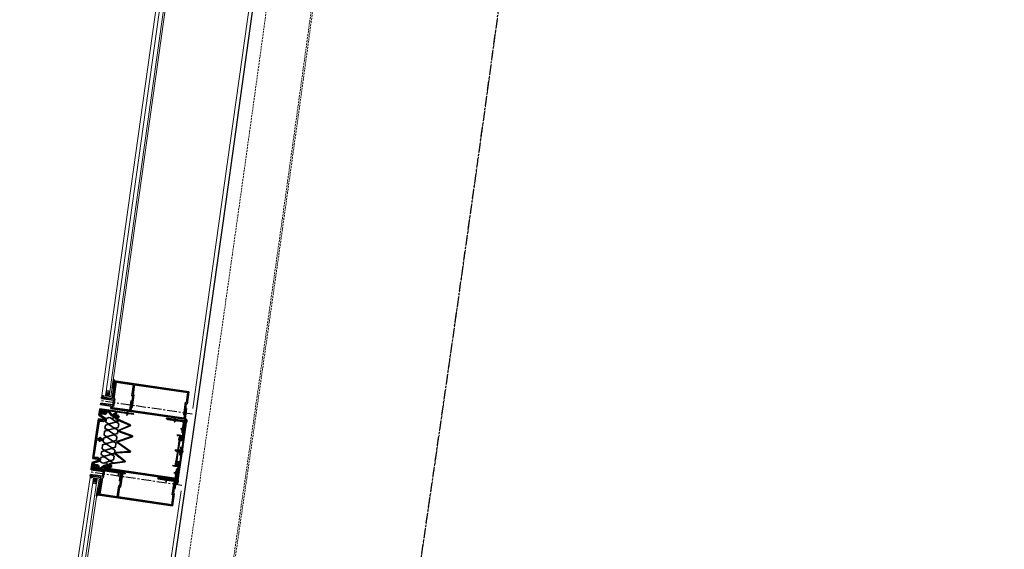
# Model space of a CAD drawing. Header units: millimetres. Extents: x 98667 to 994031, y -2704 to 533009.
# Tile 244 of 256: x 636330 to 639539, y 468886 to 470610. Entities that reach past the tile are written whole.
import ezdxf

# ---------------------------------------------------------------- set-up
doc = ezdxf.new("R2010")
doc.units = ezdxf.units.MM
for name, pattern in [('AP03000E0$0$AWB25X10$0$CENTER', [2, 1.25, -0.25, 0.25, -0.25]), ('AP03000E0$0$CENTER', [50.8, 31.75, -6.35, 6.35, -6.35]), ('AP03000E0$0$HIDDEN', [9.525, 6.35, -3.175]), ('AP03000E0$0$HIDDENX2', [19.05, 12.7, -6.35]), ('sp00000g0$0$CENTER', [50.8, 31.75, -6.35, 6.35, -6.35])]:
    doc.linetypes.add(name, pattern=pattern)
doc.layers.add('0_LOUNGES', color=7, linetype='Continuous', true_color=0xfac800)
for name, color, linetype, lineweight in [('AP03000E0$0$A-FLOR-EDGE', 1, 'AP03000E0$0$HIDDENX2', 15), ('AP03000E0$0$A-GLAZ-FULL-EXTR', 2, 'Continuous', 20), ('AP03000E0$0$A-GLAZ-MULL-EXTR', 3, 'Continuous', 35), ('AP03000E0$0$A-WALL-FNSH', 1, 'Continuous', 15)]:
    doc.layers.add(name, color=color, linetype=linetype, lineweight=lineweight)
doc.layers.add('AP03000E0$0$A-Slab Edge Guide', color=55, linetype='Continuous', lineweight=15, plot=False)
doc.layers.add('sp00000g0$0$S-GRID', color=1, linetype='sp00000g0$0$CENTER')

msp = doc.modelspace()

# ---------------------------------------------------------------- linework, layer by layer
at = {"color": 251, "linetype": 'AP03000E0$0$CENTER'}
for p, q in [((636892.3, 469326), (636595.4, 469369.1)), ((636858.7, 469093.9), (636561.8, 469137))]:
    msp.add_line(p, q, dxfattribs=at)
at = {"layer": '0_LOUNGES', "color": 251, "extrusion": (-9.9569e-08, 8.03241e-09, 1)}
msp.add_arc((459025.1, 494953.7, -0.1), 179716.4, 329.503566, 357.209655, dxfattribs=at)
at = {"layer": 'AP03000E0$0$A-FLOR-EDGE', "color": 251, "linetype": 'AP03000E0$0$HIDDEN'}
msp.add_arc((459073.4, 494999.9), 179716, 310.999998, 11.472529, dxfattribs=at)
at = {"layer": 'AP03000E0$0$A-GLAZ-FULL-EXTR', "color": 251}
for p, q in [((636785.9, 470726), (636597.6, 469386.5)), ((636609.5, 469384.8), (636797.8, 470724.3)), ((636809.7, 470722.6), (636621.4, 469383.1)), ((636627.4, 469382.3), (636815.6, 470721.8)), ((637083, 470684.2), (636894.7, 469344.7)), ((636597.6, 469386.5), (636609.5, 469384.8)), ((636609.5, 469384.8), (636611.2, 469396.7)), ((636621.4, 469383.1), (636609.5, 469384.8)), ((636611.2, 469396.7), (636623.1, 469395)), ((636612, 469402.6), (636623.9, 469401)), ((636614.2, 469396.3), (636615, 469402.2)), ((636620.1, 469395.4), (636614.2, 469396.3)), ((636615, 469402.2), (636620.9, 469401.4)), ((636620.9, 469401.4), (636620.1, 469395.4)), ((636623.1, 469395), (636621.4, 469383.1)), ((636621.4, 469383.1), (636627.4, 469382.3)), ((636559.3, 469119.7), (636383.7, 467938.5)), ((636571.1, 469118), (636559.3, 469119.7)), ((636395.5, 467936.8), (636571.1, 469118)), ((636583, 469116.2), (636407.4, 467935)), ((636413.3, 467934.1), (636588.9, 469115.3)), ((636568.5, 469100.2), (636580.4, 469098.4)), ((636571.1, 469118), (636569.4, 469106.1)), ((636569.4, 469106.1), (636581.2, 469104.3)), ((636583, 469116.2), (636571.1, 469118)), ((636572.3, 469105.6), (636571.5, 469099.7)), ((636571.5, 469099.7), (636577.4, 469098.8)), ((636578.3, 469104.8), (636572.3, 469105.6)), ((636577.4, 469098.8), (636578.3, 469104.8)), ((636581.2, 469104.3), (636583, 469116.2)), ((636588.9, 469115.3), (636583, 469116.2)), ((636856, 469075.6), (636680.4, 467894.4))]:
    msp.add_line(p, q, dxfattribs=at)
at = {"layer": 'AP03000E0$0$A-GLAZ-FULL-EXTR', "color": 251, "linetype": 'Continuous'}
for p, q in [((636609.8, 469386.4), (636621.6, 469384.7)), ((636610.2, 469389.6), (636622.1, 469387.9)), ((636610.6, 469392.7), (636622.5, 469391)), ((636612.6, 469396.5), (636610.9, 469384.6)), ((636611.1, 469395.9), (636623, 469394.2)), ((636615.8, 469396), (636614.1, 469384.2)), ((636618.9, 469395.6), (636617.2, 469383.7)), ((636622.1, 469395.2), (636620.4, 469383.3)), ((636569.8, 469109.2), (636581.7, 469107.4)), ((636570.3, 469112.4), (636582.2, 469110.6)), ((636570.8, 469115.5), (636582.6, 469113.7)), ((636572.9, 469117.7), (636571.1, 469105.8)), ((636576, 469117.2), (636574.3, 469105.4)), ((636579.2, 469116.8), (636577.4, 469104.9)), ((636582.3, 469116.3), (636580.5, 469104.4))]:
    msp.add_line(p, q, dxfattribs=at)
at = {"layer": 'AP03000E0$0$A-GLAZ-MULL-EXTR', "color": 251}
for p, q in [((636631.8, 469376.5), (636640.1, 469433.4)), ((636631.9, 469411.8), (636635.8, 469439)), ((636636.8, 469411.1), (636631.9, 469411.8)), ((636635.8, 469439), (636640.1, 469433.4)), ((636640.1, 469433.4), (636636.8, 469411.1)), ((636644.6, 469429.7), (636636.8, 469375.8)), ((636640.1, 469433.4), (636645, 469432.7)), ((636701, 469421.5), (636644.6, 469429.7)), ((636645, 469432.7), (636881.8, 469398.3)), ((636695.7, 469384.9), (636701, 469421.5)), ((636704, 469421.1), (636699.4, 469389.4)), ((636878.4, 469395.8), (636704, 469421.1)), ((636596.5, 469376.5), (636597.2, 469381.5)), ((636636, 469370.8), (636596.5, 469376.5)), ((636597.2, 469381.5), (636631.8, 469376.5)), ((636693.3, 469347.8), (636698.6, 469384.5)), ((636698.6, 469384.5), (636695.7, 469384.9)), ((636702.3, 469389), (636696.3, 469347.4)), ((636699.4, 469389.4), (636702.3, 469389)), ((636873.8, 469364.1), (636878.4, 469395.8)), ((636881.8, 469398.3), (636876.1, 469358.7)), ((636593.6, 469356.8), (636594.3, 469361.7)), ((636628.2, 469351.7), (636593.6, 469356.8)), ((636594.3, 469361.7), (636633.9, 469356)), ((636627.1, 469344.3), (636628.2, 469351.7)), ((636632.1, 469343.6), (636627.1, 469344.3)), ((636633.9, 469356), (636632.5, 469346.6)), ((636632.5, 469346.6), (636632.5, 469346.6)), ((636632.5, 469346.6), (636688.9, 469338.4)), ((636633.2, 469351.5), (636636, 469370.8)), ((636636.2, 469351.1), (636633.2, 469351.5)), ((636639.7, 469375.3), (636636.2, 469351.1)), ((636636.8, 469375.8), (636639.7, 469375.3)), ((636688.9, 469338.4), (636693.5, 469370)), ((636696.5, 469369.6), (636691.9, 469337.9)), ((636696.3, 469347.4), (636693.3, 469347.8)), ((636693.5, 469370), (636696.5, 469369.6)), ((636864.8, 469323), (636870.8, 469364.5)), ((636866.3, 469312.6), (636870.9, 469344.3)), ((636873.1, 469359.1), (636867.8, 469322.5)), ((636870.8, 469364.5), (636873.8, 469364.1)), ((636870.9, 469344.3), (636873.9, 469343.9)), ((636876.1, 469358.7), (636873.1, 469359.1)), ((636620.3, 469314.4), (636612.9, 469311.9)), ((636625.9, 469313.5), (636620.3, 469314.4)), ((636641.4, 469302.8), (636625.9, 469313.5)), ((636868.9, 469309.2), (636632.1, 469343.6)), ((636675.7, 469329.2), (636675.5, 469328.2)), ((636675.5, 469328.2), (636685.4, 469326.7)), ((636675.7, 469329.2), (636685.6, 469327.7)), ((636678.5, 469327.7), (636678.4, 469326.8)), ((636678.4, 469326.8), (636682.3, 469326.2)), ((636682.5, 469327.2), (636682.3, 469326.2)), ((636685.6, 469327.7), (636685.4, 469326.7)), ((636691.9, 469337.9), (636866.3, 469312.6)), ((636867.8, 469322.5), (636864.8, 469323)), ((636873.9, 469343.9), (636868.9, 469309.2)), ((636609.6, 469289.6), (636608, 469278.6)), ((636617.1, 469292.1), (636609.6, 469289.6)), ((636612.9, 469311.9), (636611.1, 469299.4)), ((636611.1, 469299.4), (636617.5, 469294.9)), ((636622.7, 469291.3), (636617.1, 469292.1)), ((636617.5, 469294.9), (636623.1, 469294.1)), ((636638.2, 469280.5), (636622.7, 469291.3)), ((636623.1, 469294.1), (636641, 469300)), ((636643.7, 469279.7), (636638.2, 469280.5)), ((636641, 469300), (636646.5, 469299.2)), ((636646.9, 469302), (636641.4, 469302.8)), ((636651.2, 469282.2), (636643.7, 469279.7)), ((636646.5, 469299.2), (636653, 469294.7)), ((636654.4, 469304.4), (636646.9, 469302)), ((636653, 469294.7), (636651.2, 469282.2)), ((636831.2, 469306), (636831, 469305)), ((636831, 469305), (636840.9, 469303.6)), ((636831.2, 469306), (636841, 469304.6)), ((636834, 469304.6), (636833.8, 469303.6)), ((636833.8, 469303.6), (636837.8, 469303)), ((636837.9, 469304), (636837.8, 469303)), ((636841, 469304.6), (636840.9, 469303.6)), ((636858.9, 469279.9), (636858.3, 469275.9)), ((636860.3, 469282.7), (636858.9, 469272.8)), ((636859.9, 469279.7), (636858.9, 469279.9)), ((636861.3, 469282.6), (636859.9, 469272.7)), ((636861.3, 469282.6), (636860.3, 469282.7)), ((636603.6, 469248.1), (636601.8, 469235.5)), ((636611.1, 469250.5), (636603.6, 469248.1)), ((636606.8, 469270.3), (636605, 469257.8)), ((636605, 469257.8), (636611.5, 469253.3)), ((636614.3, 469272.8), (636606.8, 469270.3)), ((636608, 469278.6), (636614.7, 469275.6)), ((636616.6, 469249.7), (636611.1, 469250.5)), ((636611.5, 469253.3), (636617, 469252.5)), ((636619.9, 469272), (636614.3, 469272.8)), ((636614.7, 469275.6), (636620.2, 469274.7)), ((636632.1, 469239), (636616.6, 469249.7)), ((636617, 469252.5), (636634.9, 469258.4)), ((636635.4, 469261.2), (636619.9, 469272)), ((636620.2, 469274.7), (636638, 469279.2)), ((636634.9, 469258.4), (636640.5, 469257.6)), ((636640.9, 469260.4), (636635.4, 469261.2)), ((636638, 469279.2), (636643.5, 469278.4)), ((636640.5, 469257.6), (636647, 469253.1)), ((636648.4, 469262.9), (636640.9, 469260.4)), ((636643.5, 469278.4), (636650, 469273.9)), ((636647, 469253.1), (636645.1, 469240.6)), ((636650, 469273.9), (636648.4, 469262.9)), ((636851.1, 469248.6), (636853.5, 469250.4)), ((636859.3, 469275.8), (636858.3, 469275.9)), ((636859.9, 469272.7), (636858.9, 469272.8)), ((636600.4, 469225.8), (636598.6, 469213.3)), ((636607.8, 469228.3), (636600.4, 469225.8)), ((636601.8, 469235.5), (636608.2, 469231)), ((636613.4, 469227.5), (636607.8, 469228.3)), ((636608.2, 469231), (636613.8, 469230.2)), ((636628.9, 469216.7), (636613.4, 469227.5)), ((636613.8, 469230.2), (636631.7, 469236.1)), ((636634.4, 469215.9), (636628.9, 469216.7)), ((636631.7, 469236.1), (636637.3, 469235.3)), ((636637.7, 469238.1), (636632.1, 469239)), ((636641.9, 469218.4), (636634.4, 469215.9)), ((636637.3, 469235.3), (636643.7, 469230.9)), ((636645.1, 469240.6), (636637.7, 469238.1)), ((636643.7, 469230.9), (636641.9, 469218.4)), ((636846.6, 469217.5), (636848.9, 469219.3)), ((636847.2, 469221.9), (636849.6, 469223.7)), ((636848.5, 469230.8), (636850.9, 469232.6)), ((636849.1, 469235.3), (636851.5, 469237.1)), ((636850.4, 469244.2), (636852.8, 469245.9)), ((636594.3, 469184.2), (636592.5, 469171.7)), ((636601.8, 469186.7), (636594.3, 469184.2)), ((636597.1, 469203.5), (636595.8, 469194)), ((636595.8, 469194), (636602.2, 469189.5)), ((636604.6, 469206), (636597.1, 469203.5)), ((636598.6, 469213.3), (636605, 469208.8)), ((636607.4, 469185.9), (636601.8, 469186.7)), ((636602.2, 469189.5), (636607.8, 469188.7)), ((636610.2, 469205.2), (636604.6, 469206)), ((636605, 469208.8), (636610.6, 469208)), ((636622.8, 469175.1), (636607.4, 469185.9)), ((636607.8, 469188.7), (636625.7, 469194.6)), ((636626.1, 469197.4), (636610.2, 469205.2)), ((636610.6, 469208), (636628.5, 469213.9)), ((636625.7, 469194.6), (636631.3, 469193.8)), ((636631.6, 469196.6), (636626.1, 469197.4)), ((636628.5, 469213.9), (636634.1, 469213.1)), ((636631.3, 469193.8), (636637.7, 469189.3)), ((636638.7, 469196.1), (636631.6, 469196.6)), ((636634.1, 469213.1), (636640.5, 469208.6)), ((636637.7, 469189.3), (636635.9, 469176.8)), ((636640.5, 469208.6), (636638.7, 469196.1)), ((636841.4, 469182), (636843.8, 469183.7)), ((636842.7, 469190.8), (636845.1, 469192.6)), ((636843.3, 469195.3), (636845.7, 469197.1)), ((636844.6, 469204.2), (636847, 469206)), ((636845.3, 469208.6), (636847.7, 469210.4)), ((636592.5, 469171.7), (636598.9, 469167.2)), ((636607.7, 469156.3), (636594.5, 469146.4)), ((636599.3, 469151.8), (636598.2, 469144.4)), ((636598.9, 469167.2), (636604.5, 469166.4)), ((636604.2, 469151.1), (636599.3, 469151.8)), ((636604.5, 469166.4), (636622.4, 469172.3)), ((636610.9, 469152), (636607.7, 469156.3)), ((636622.4, 469172.3), (636628, 469171.5)), ((636628.4, 469174.3), (636622.8, 469175.1)), ((636628, 469171.5), (636634.4, 469167)), ((636635.9, 469176.8), (636628.4, 469174.3)), ((636838.8, 469164.2), (636841.2, 469166)), ((636839.5, 469168.6), (636841.8, 469170.4)), ((636840.7, 469177.5), (636843.1, 469179.3)), ((636560.7, 469129.6), (636560, 469124.7)), ((636560, 469124.7), (636594.6, 469119.6)), ((636600.3, 469123.9), (636560.7, 469129.6)), ((636563.6, 469149.4), (636562.9, 469144.5)), ((636562.9, 469144.5), (636602.4, 469138.7)), ((636598.2, 469144.4), (636563.6, 469149.4)), ((636594.6, 469119.6), (636586.3, 469062.7)), ((636594.5, 469146.4), (636594.3, 469145)), ((636594.3, 469145), (636614.7, 469142)), ((636603.1, 469143.2), (636600.3, 469123.9)), ((636602.4, 469138.7), (636603.8, 469148.1)), ((636602.5, 469118.5), (636606.1, 469142.7)), ((636606.1, 469142.7), (636603.1, 469143.2)), ((636603.8, 469148.1), (636603.8, 469148.1)), ((636603.8, 469148.1), (636660.2, 469139.9)), ((636841, 469116.7), (636604.2, 469151.1)), ((636614.7, 469142), (636615.7, 469148.9)), ((636615.7, 469148.9), (636615, 469149.8)), ((636647.8, 469137.2), (636647.9, 469138.2)), ((636647.8, 469137.2), (636657.7, 469135.7)), ((636647.9, 469138.2), (636657.8, 469136.7)), ((636650.9, 469137.7), (636651.1, 469138.7)), ((636651.1, 469138.7), (636655, 469138.2)), ((636654.9, 469137.2), (636655, 469138.2)), ((636660.2, 469139.9), (636655.6, 469108.3)), ((636661.7, 469129.6), (636656.4, 469093)), ((636657.7, 469135.7), (636657.8, 469136.7)), ((636658.6, 469107.8), (636663.2, 469139.5)), ((636658.7, 469087.6), (636664.7, 469129.2)), ((636664.7, 469129.2), (636661.7, 469129.6)), ((636663.2, 469139.5), (636837.6, 469114.1)), ((636837.5, 469132.3), (636838, 469136.3)), ((636838.5, 469132.2), (636837.5, 469132.3)), ((636838, 469129.2), (636839.5, 469139.1)), ((636839, 469136.1), (636838, 469136.3)), ((636839, 469129.1), (636838, 469129.2)), ((636839, 469129.1), (636840.4, 469139)), ((636840.4, 469139), (636839.5, 469139.1)), ((636591.7, 469065), (636599.6, 469118.9)), ((636599.6, 469118.9), (636602.5, 469118.5)), ((636653.5, 469093.4), (636648.1, 469056.8)), ((636651.1, 469056.4), (636655.7, 469088)), ((636656.4, 469093), (636653.5, 469093.4)), ((636655.6, 469108.3), (636658.6, 469107.8)), ((636655.7, 469088), (636658.7, 469087.6)), ((636800.8, 469111.9), (636808.7, 469110.8)), ((636803.4, 469115.2), (636803.6, 469116.2)), ((636803.4, 469115.2), (636813.3, 469113.8)), ((636803.6, 469116.2), (636813.5, 469114.7)), ((636806.6, 469115.7), (636806.7, 469116.7)), ((636806.7, 469116.7), (636810.7, 469116.2)), ((636810.5, 469115.2), (636810.7, 469116.2)), ((636813.3, 469113.8), (636813.5, 469114.7)), ((636833.2, 469104.7), (636827.2, 469063.1)), ((636830.9, 469067.6), (636836.2, 469104.2)), ((636837.6, 469114.1), (636833, 469082.5)), ((636836.2, 469104.2), (636833.2, 469104.7)), ((636836, 469082), (636841, 469116.7)), ((636584.6, 469085.7), (636580.7, 469058.5)), ((636580.7, 469058.5), (636586.3, 469062.7)), ((636589.6, 469085), (636584.6, 469085.7)), ((636586.3, 469062.7), (636589.6, 469085)), ((636586.3, 469062.7), (636591.3, 469062)), ((636591.3, 469062), (636828.1, 469027.6)), ((636648.1, 469056.8), (636591.7, 469065)), ((636825.5, 469031), (636651.1, 469056.4)), ((636830.1, 469062.7), (636825.5, 469031)), ((636827.2, 469063.1), (636830.1, 469062.7)), ((636828.1, 469027.6), (636833.8, 469067.2)), ((636833.8, 469067.2), (636830.9, 469067.6)), ((636833, 469082.5), (636836, 469082))]:
    msp.add_line(p, q, dxfattribs=at)
at = {"layer": 'AP03000E0$0$A-GLAZ-MULL-EXTR', "color": 251, "linetype": 'Continuous'}
for p, q in [((636632, 469412.4), (636636.9, 469411.6)), ((636632.4, 469415.5), (636637.4, 469414.8)), ((636632.9, 469418.6), (636637.8, 469417.9)), ((636633.3, 469421.8), (636638.3, 469421.1)), ((636633.8, 469424.9), (636638.7, 469424.2)), ((636637.6, 469436.7), (636633.9, 469411.5)), ((636634.2, 469428.1), (636639.2, 469427.3)), ((636634.7, 469431.2), (636639.6, 469430.5)), ((636635.2, 469434.4), (636639.8, 469433.7)), ((636635.6, 469437.5), (636637.2, 469437.3)), ((636591.3, 469341.4), (636588.5, 469322.3)), ((636588.5, 469322.3), (636608.1, 469308.4)), ((636591.5, 469342.9), (636591.3, 469341.4)), ((636594.4, 469341), (636591.3, 469341.4)), ((636591.3, 469341.4), (636701.5, 469325.4)), ((636701.7, 469326.9), (636591.5, 469342.9)), ((636593, 469331.7), (636592, 469324.9)), ((636592.4, 469327.3), (636592.8, 469330.4)), ((636606.3, 469325.3), (636592.4, 469327.3)), ((636592.7, 469323.7), (636610.2, 469311.3)), ((636592.8, 469330.4), (636606.7, 469328.4)), ((636593, 469331.7), (636597, 469331.1)), ((636593.6, 469335.5), (636594.4, 469341)), ((636597.6, 469334.9), (636593.6, 469335.5)), ((636593.7, 469336.6), (636594.2, 469339.7)), ((636607.6, 469334.5), (636593.7, 469336.6)), ((636594.2, 469339.7), (636621.9, 469335.6)), ((636597, 469331.1), (636596.9, 469329.8)), ((636596.9, 469329.8), (636598.2, 469329.6)), ((636597.8, 469336), (636597.6, 469334.9)), ((636599.3, 469335.8), (636597.8, 469336)), ((636598.2, 469329.6), (636599.6, 469330.7)), ((636600.1, 469334.6), (636599.3, 469335.8)), ((636599.6, 469330.7), (636601.1, 469330.5)), ((636601.7, 469334.3), (636600.1, 469334.6)), ((636601.1, 469330.5), (636600.9, 469329.2)), ((636600.9, 469329.2), (636602.2, 469329)), ((636601.8, 469335.4), (636601.7, 469334.3)), ((636603.3, 469335.2), (636601.8, 469335.4)), ((636602.2, 469329), (636603.7, 469330.1)), ((636604.2, 469334), (636603.3, 469335.2)), ((636603.7, 469330.1), (636605.2, 469329.9)), ((636605.7, 469333.7), (636604.2, 469334)), ((636605.2, 469329.9), (636605, 469328.6)), ((636605, 469328.6), (636606.3, 469328.4)), ((636605.9, 469334.8), (636605.7, 469333.7)), ((636607.4, 469334.6), (636605.9, 469334.8)), ((636606.3, 469328.4), (636609.5, 469331.2)), ((636609.5, 469331.2), (636607.4, 469334.6)), ((636613.7, 469332.9), (636613.3, 469330.6)), ((636620, 469332.8), (636614.6, 469333.5)), ((636630.1, 469319.1), (636620, 469332.8)), ((636621.9, 469335.6), (636631.8, 469322.4)), ((636635.7, 469321.4), (636630.1, 469319.1)), ((636631.8, 469322.4), (636636.1, 469325.5)), ((636633.9, 469314.1), (636634.2, 469316.3)), ((636635.2, 469312.3), (636633.9, 469314.1)), ((636634.2, 469316.3), (636636.3, 469316)), ((636641.5, 469316.9), (636635.2, 469312.3)), ((636637.9, 469323), (636635.7, 469321.4)), ((636636.3, 469316), (636640.7, 469319.3)), ((636641.5, 469316.9), (636640.3, 469316)), ((636640.3, 469316), (636645.8, 469308.7)), ((636641.5, 469327.1), (636642.4, 469333.2)), ((636642.5, 469315.5), (636641.5, 469316.9)), ((636642.5, 469315.5), (636641.5, 469316.9)), ((636643.8, 469316.5), (636642.5, 469315.5)), ((636643.8, 469316.5), (636642.5, 469315.5)), ((636643.3, 469333.9), (636648.7, 469333.1)), ((636644, 469317.6), (636643.8, 469316.5)), ((636644, 469317.6), (636643.8, 469316.5)), ((636645, 469317.4), (636644, 469317.6)), ((636645, 469317.4), (636644, 469317.6)), ((636645.3, 469331.2), (636644.2, 469323.7)), ((636644.2, 469315.2), (636646.2, 469316.7)), ((636644.9, 469312.4), (636646.1, 469313.4)), ((636644.9, 469312.4), (636646.1, 469313.4)), ((636646.7, 469310), (636644.9, 469312.4)), ((636646.3, 469310.6), (636644.9, 469312.4)), ((636645.2, 469318.5), (636645, 469317.4)), ((636645.2, 469318.5), (636645, 469317.4)), ((636647.1, 469315.6), (636645, 469314.1)), ((636647.7, 469320.3), (636645.2, 469318.5)), ((636649, 469317.9), (636645.2, 469318.5)), ((636646.1, 469321.1), (636648.9, 469323.2)), ((636646.1, 469313.4), (636647.2, 469313.2)), ((636646.1, 469313.4), (636647.2, 469313.2)), ((636648.5, 469331.6), (636646.2, 469331.9)), ((636654.1, 469316.4), (636646.3, 469310.6)), ((636647.2, 469313.2), (636647.4, 469314.3)), ((636647.2, 469313.2), (636647.4, 469314.3)), ((636647.4, 469314.3), (636648.5, 469314.1)), ((636647.4, 469314.3), (636648.5, 469314.1)), ((636648.7, 469333.1), (636648.5, 469331.6)), ((636648.5, 469314.1), (636649, 469317.9)), ((636648.5, 469314.1), (636651, 469316)), ((636651.1, 469317.1), (636648.8, 469320.2)), ((636648.9, 469323.2), (636654.1, 469316.4)), ((636701.5, 469325.4), (636701.7, 469326.9)), ((636808.7, 469312.9), (636868.1, 469304.3)), ((636586.7, 469310), (636577.3, 469245.4)), ((636588.7, 469302.3), (636580.9, 469247.9)), ((636586.7, 469310), (636607.5, 469307)), ((636586.7, 469309.7), (636587, 469309.9)), ((636590.3, 469303.4), (636602.6, 469301.6)), ((636592.5, 469306.1), (636592.5, 469306.2)), ((636598, 469304.1), (636593.5, 469304.7)), ((636598.3, 469306.5), (636593.8, 469307.2)), ((636599.4, 469305.1), (636599.4, 469305.1)), ((636602.5, 469301.7), (636602.7, 469301.8)), ((636603, 469304), (636602.6, 469301.6)), ((636603, 469304), (636607, 469303.4)), ((636645.8, 469308.7), (636688.5, 469289.8)), ((636690.1, 469290.8), (636646.7, 469310)), ((636688.5, 469288.9), (636649.9, 469271.8)), ((636651.8, 469272.5), (636690.1, 469288.1)), ((636860.4, 469301.7), (636811.8, 469308.8)), ((636858.1, 469206.3), (636872.8, 469307.3)), ((636859.1, 469267.2), (636863.5, 469297.7)), ((636859.4, 469204.5), (636874.2, 469306.1)), ((636865.7, 469288), (636861, 469255.4)), ((636862, 469255.2), (636866.8, 469287.9)), ((636868.1, 469304.3), (636862.1, 469263.1)), ((636866.8, 469287.9), (636865.7, 469288)), ((636868.3, 469305.7), (636868.1, 469304.2)), ((636868.1, 469304.2), (636870.2, 469303.9)), ((636868.3, 469305.7), (636870.8, 469304.8)), ((636868.9, 469309.9), (636868.7, 469308.3)), ((636871.4, 469308.5), (636868.7, 469308.3)), ((636870.2, 469303.9), (636869.9, 469301.8)), ((636869.9, 469301.8), (636870.9, 469301.6)), ((636871.4, 469308.5), (636870.8, 469304.8)), ((636870.9, 469301.6), (636872.2, 469303.3)), ((636871, 469310.7), (636875.3, 469307.2)), ((636872.8, 469307.3), (636872.2, 469303.3)), ((636872.8, 469307.3), (636874.2, 469306.1)), ((636873.1, 469299), (636873.1, 469299)), ((636874.3, 469299.9), (636875.3, 469307.2)), ((636580.9, 469247.9), (636590.5, 469246.5)), ((636590.9, 469249.6), (636590.5, 469246.5)), ((636590.9, 469249.6), (636592.2, 469249.4)), ((636598.8, 469244), (636592.2, 469249.4)), ((636695.5, 469253), (636647.6, 469236.6)), ((636648.9, 469235.5), (636697.1, 469252.1)), ((636650.2, 469270.5), (636695.5, 469253.9)), ((636697.2, 469254.9), (636651.8, 469271.6)), ((636843.8, 469256.6), (636844, 469257.9)), ((636855.8, 469254.8), (636843.8, 469256.6)), ((636850.6, 469256.9), (636844, 469257.9)), ((636851.7, 469253.1), (636845, 469206.6)), ((636847.1, 469206.3), (636853.8, 469252.8)), ((636848.9, 469241.9), (636850.1, 469250.2)), ((636850.1, 469250.2), (636851.2, 469250.1)), ((636861, 469255.4), (636850.6, 469256.9)), ((636853.8, 469252.8), (636851.7, 469253.1)), ((636853.2, 469241.8), (636854.3, 469249.1)), ((636860.4, 469247.2), (636854.1, 469248.1)), ((636855.6, 469250.1), (636856.2, 469254.2)), ((636856, 469249.1), (636857.7, 469247.8)), ((636857.9, 469251), (636858.3, 469253.9)), ((636858.5, 469248.1), (636858.6, 469248.5)), ((636858.5, 469248.1), (636858.5, 469248.1)), ((636862.6, 469248), (636858.6, 469248.5)), ((636863.8, 469249.1), (636858.8, 469249.9)), ((636861.8, 469253.9), (636858.9, 469254.4)), ((636861.5, 469240.7), (636862.6, 469248)), ((636861.8, 469253.9), (636862, 469255.2)), ((636863, 469239.7), (636864.3, 469248.5)), ((636568, 469180.9), (636577.3, 469245.4)), ((636572.1, 469187.7), (636580, 469242)), ((636580, 469242), (636589.6, 469240.6)), ((636592.1, 469242.1), (636587.6, 469242.7)), ((636592.5, 469244.5), (636588, 469245.2)), ((636589.6, 469240.6), (636589.2, 469237.6)), ((636589.2, 469237.6), (636590.4, 469237.4)), ((636598.3, 469240.7), (636590.4, 469237.4)), ((636593.5, 469243.1), (636593.5, 469243.1)), ((636598.3, 469240.7), (636598.8, 469241)), ((636647.2, 469234), (636688.4, 469204.7)), ((636690.3, 469205.1), (636648.8, 469234.7)), ((636850, 469241.8), (636848.9, 469241.9)), ((636853.4, 469242.9), (636859.6, 469242)), ((636854.6, 469241.3), (636856.9, 469242.3)), ((636862.4, 469239.3), (636854.7, 469240.4)), ((636857.6, 469241.7), (636857.5, 469241.3)), ((636861.5, 469240.7), (636857.5, 469241.3)), ((636857.6, 469241.7), (636857.6, 469241.7)), ((636859.6, 469242), (636860.4, 469247.2)), ((636573.3, 469186.2), (636585.6, 469184.4)), ((636580.5, 469183.3), (636576, 469184)), ((636585.3, 469182), (636585.6, 469184.4)), ((636639.2, 469198.1), (636671.6, 469172.2)), ((636688.2, 469203.8), (636640.1, 469200.7)), ((636673.3, 469172.6), (636641, 469198.4)), ((636641.3, 469199.3), (636689.6, 469202.4)), ((636837.3, 469205.5), (636839.1, 469209.5)), ((636837.3, 469205.5), (636837.4, 469206.1)), ((636837.4, 469206.1), (636837.9, 469209.2)), ((636837.9, 469209.2), (636837.4, 469206.1)), ((636843.7, 469205.1), (636837.4, 469206.1)), ((636843.7, 469205.2), (636837.4, 469206.1)), ((636838, 469209.7), (636837.9, 469209.2)), ((636844.1, 469208.3), (636837.9, 469209.2)), ((636844.1, 469208.3), (636837.9, 469209.2)), ((636838, 469209.7), (636838.5, 469205.4)), ((636838.2, 469160), (636845, 469206.6)), ((636838.4, 469205.4), (636840.1, 469209.4)), ((636838.4, 469205.4), (636838.5, 469205.9)), ((636838.5, 469205.4), (636838.5, 469205.9)), ((636839, 469209.6), (636838.9, 469209.1)), ((636839, 469209.6), (636839.5, 469205.3)), ((636839.1, 469209.5), (636839, 469209)), ((636839.4, 469205.2), (636841.2, 469209.2)), ((636839.4, 469205.2), (636839.5, 469205.8)), ((636839.5, 469205.3), (636839.6, 469205.8)), ((636840.1, 469209.4), (636840, 469208.9)), ((636840, 469209.4), (636840, 469208.9)), ((636840, 469209.4), (636840.6, 469205.1)), ((636847.1, 469206.3), (636840.3, 469159.7)), ((636840.5, 469205.1), (636842.2, 469209.1)), ((636840.5, 469205.1), (636840.6, 469205.6)), ((636840.6, 469205.1), (636840.6, 469205.6)), ((636841.1, 469209.3), (636841, 469208.8)), ((636841.1, 469209.3), (636841.6, 469204.9)), ((636841.2, 469209.2), (636841.1, 469208.7)), ((636841.5, 469204.9), (636843.2, 469208.9)), ((636841.5, 469204.9), (636841.6, 469205.5)), ((636841.6, 469204.9), (636841.7, 469205.5)), ((636842.2, 469209.1), (636842.1, 469208.6)), ((636842.1, 469209.1), (636842.1, 469208.6)), ((636842.1, 469209.1), (636842.6, 469204.8)), ((636842.6, 469204.8), (636844.2, 469208.5)), ((636842.6, 469204.8), (636842.6, 469205.3)), ((636842.6, 469204.8), (636842.7, 469205.3)), ((636857.7, 469203.1), (636843, 469102.1)), ((636843.2, 469209), (636843.1, 469208.5)), ((636843.2, 469209), (636843.7, 469204.9)), ((636843.2, 469208.9), (636843.2, 469208.4)), ((636843.3, 469202.6), (636844.5, 469210.9)), ((636844.5, 469210.9), (636843.3, 469202.6)), ((636844.4, 469202.4), (636843.3, 469202.6)), ((636843.3, 469202.6), (636844.4, 469202.4)), ((636844.5, 469210.9), (636845.6, 469210.7)), ((636845.6, 469210.7), (636844.5, 469210.9)), ((636859.4, 469204.5), (636844.6, 469102.8)), ((636847.6, 469202.5), (636848.7, 469209.8)), ((636848.7, 469209.7), (636847.6, 469202.4)), ((636847.8, 469203.5), (636854, 469202.6)), ((636854, 469202.6), (636847.8, 469203.5)), ((636854.8, 469207.8), (636848.5, 469208.7)), ((636848.5, 469208.7), (636854.8, 469207.8)), ((636854, 469202.6), (636854.8, 469207.8)), ((636854.8, 469207.8), (636854, 469202.6)), ((636854.1, 469203.1), (636855.8, 469207.2)), ((636854.2, 469203.7), (636859.2, 469202.9)), ((636854.2, 469203.6), (636859.2, 469202.9)), ((636854.6, 469206.8), (636859.6, 469206.1)), ((636854.6, 469206.7), (636859.6, 469206)), ((636854.7, 469207.3), (636855.2, 469202.9)), ((636855.1, 469203), (636856.9, 469207)), ((636855.1, 469203), (636855.2, 469203.5)), ((636855.2, 469202.9), (636855.3, 469203.5)), ((636855.8, 469207.2), (636855.7, 469206.6)), ((636855.7, 469207.1), (636855.7, 469206.6)), ((636855.7, 469207.1), (636856.2, 469202.8)), ((636856.2, 469202.8), (636856.3, 469203.3)), ((636856.9, 469207), (636856.8, 469206.5)), ((636563.4, 469149.2), (636566.2, 469168.5)), ((636566.2, 469168.5), (636588.9, 469176.4)), ((636567.3, 469154.5), (636566.5, 469149)), ((636567.1, 469153.5), (636566.7, 469150.4)), ((636581.1, 469151.5), (636567.1, 469153.5)), ((636571.3, 469153.9), (636567.3, 469154.5)), ((636567.8, 469158.3), (636571.9, 469157.7)), ((636567.9, 469158.7), (636568.8, 469165.1)), ((636568, 469180.9), (636588.8, 469177.9)), ((636568.5, 469162.7), (636568, 469159.7)), ((636568, 469159.7), (636582, 469157.6)), ((636582.4, 469160.7), (636568.5, 469162.7)), ((636569.8, 469166), (636590.1, 469172.9)), ((636571.2, 469152.8), (636571.3, 469153.9)), ((636572.7, 469152.6), (636571.2, 469152.8)), ((636571.9, 469157.7), (636572.1, 469159)), ((636572.1, 469159), (636573.4, 469158.8)), ((636573.9, 469153.5), (636572.7, 469152.6)), ((636573.4, 469158.8), (636574.4, 469157.3)), ((636575.4, 469153.3), (636573.9, 469153.5)), ((636574.4, 469157.3), (636575.9, 469157.1)), ((636574.6, 469183), (636574.6, 469182.9)), ((636575.2, 469152.2), (636575.4, 469153.3)), ((636576.7, 469152), (636575.2, 469152.2)), ((636580.1, 469180.9), (636575.6, 469181.5)), ((636575.9, 469157.1), (636576.1, 469158.4)), ((636576.1, 469158.4), (636577.4, 469158.2)), ((636577.9, 469152.9), (636576.7, 469152)), ((636577.4, 469158.2), (636578.5, 469156.7)), ((636579.5, 469152.7), (636577.9, 469152.9)), ((636578.5, 469156.7), (636580, 469156.5)), ((636579.3, 469151.6), (636579.5, 469152.7)), ((636580.8, 469151.4), (636579.3, 469151.6)), ((636580, 469156.5), (636580.2, 469157.8)), ((636580.2, 469157.8), (636581.5, 469157.6)), ((636583.8, 469154), (636580.8, 469151.4)), ((636581.5, 469182), (636581.5, 469181.9)), ((636581.5, 469157.6), (636583.8, 469154)), ((636585.3, 469182), (636589.3, 469181.4)), ((636587.3, 469151.4), (636587.7, 469153.7)), ((636607, 469159.9), (636593.4, 469149.7)), ((636594.5, 469146.4), (636607.7, 469156.3)), ((636611.7, 469156.2), (636607, 469159.9)), ((636607.7, 469156.3), (636610.9, 469152)), ((636612, 469163.6), (636611.7, 469161.4)), ((636611.7, 469161.4), (636613.8, 469161.1)), ((636613.4, 469153.9), (636611.7, 469156.2)), ((636613.9, 469165), (636612, 469163.6)), ((636613.8, 469161.1), (636617.1, 469156.7)), ((636618.5, 469158.7), (636613.9, 469165)), ((636625, 469165.4), (636617.8, 469160.1)), ((636617.8, 469160.1), (636618.6, 469159)), ((636619.9, 469159.8), (636618.5, 469158.7)), ((636618.6, 469159), (636620, 469160.1)), ((636620.9, 469158.5), (636619.9, 469159.8)), ((636620, 469160.1), (636620.9, 469158.8)), ((636620.9, 469158.8), (636620.7, 469157.7)), ((636620.7, 469157.4), (636620.9, 469158.5)), ((636620.7, 469157.7), (636621.8, 469157.6)), ((636621.8, 469157.3), (636620.7, 469157.4)), ((636621.6, 469156.2), (636621.8, 469157.3)), ((636623.5, 469153.7), (636621.6, 469156.2)), ((636621.8, 469157.6), (636621.7, 469156.5)), ((636621.7, 469156.5), (636625.5, 469155.9)), ((636621.8, 469153.4), (636623.9, 469150.6)), ((636624.9, 469163.5), (636623, 469162.1)), ((636623, 469162.1), (636624, 469160.8)), ((636623.1, 469162.4), (636625, 469163.8)), ((636624, 469161.2), (636623.1, 469162.4)), ((636623.9, 469150.6), (636630.7, 469155.7)), ((636625.1, 469161), (636624, 469161.2)), ((636624, 469160.8), (636625.1, 469160.7)), ((636627.7, 469155.9), (636624.6, 469153.5)), ((636630.7, 469155.7), (636624.9, 469163.5)), ((636625.1, 469160.7), (636624.9, 469159.6)), ((636624.9, 469159.6), (636626, 469159.4)), ((636671.3, 469171.3), (636625, 469165.4)), ((636625, 469163.8), (636672.5, 469170)), ((636625, 469159.9), (636625.1, 469161)), ((636626, 469159.8), (636625, 469159.9)), ((636625.5, 469155.9), (636626, 469159.8)), ((636626, 469159.4), (636627.9, 469157)), ((636829.6, 469159), (636829.4, 469157.7)), ((636836, 469156.7), (636829.4, 469157.7)), ((636841.6, 469157.2), (636829.6, 469159)), ((636846.4, 469155.2), (636836, 469156.7)), ((636838.7, 469171.6), (636837.5, 469163.3)), ((636837.5, 469163.3), (636838.5, 469163.1)), ((636840.3, 469159.7), (636838.2, 469160)), ((636839.7, 469171.4), (636838.7, 469171.6)), ((636841.7, 469122.6), (636846.4, 469155.2)), ((636842.8, 469170.4), (636841.8, 469163.1)), ((636848.2, 469163.2), (636841.9, 469164.2)), ((636842.8, 469161.8), (636842.2, 469157.7)), ((636842.7, 469169.4), (636849, 469168.5)), ((636847.5, 469155.1), (636842.7, 469122.4)), ((636843.4, 469162.6), (636845.5, 469163.4)), ((636844.3, 469170.5), (636846.3, 469169)), ((636844.7, 469160.3), (636844.3, 469157.4)), ((636852.4, 469170.3), (636844.7, 469171.4)), ((636847.7, 469156.4), (636844.7, 469156.8)), ((636851, 469160.4), (636845.9, 469161.2)), ((636846.1, 469162.9), (636846.1, 469162.9)), ((636846.1, 469162.9), (636846.1, 469162.5)), ((636850.1, 469161.9), (636846.1, 469162.5)), ((636847.1, 469169.3), (636847.1, 469169.7)), ((636851.1, 469169.1), (636847.1, 469169.7)), ((636847.1, 469169.3), (636847.1, 469169.3)), ((636847.7, 469156.4), (636847.5, 469155.1)), ((636849, 469168.5), (636848.2, 469163.2)), ((636851.1, 469169.1), (636850.1, 469161.9)), ((636852.8, 469169.7), (636851.5, 469160.9)), ((636563.2, 469148), (636563.4, 469149.4)), ((636673.4, 469131.9), (636563.2, 469148)), ((636563.4, 469149.4), (636673.6, 469133.4)), ((636566.7, 469150.4), (636594.5, 469146.4)), ((636593.4, 469149.7), (636588, 469150.5)), ((636615.7, 469148.9), (636614.8, 469142.8)), ((636615.4, 469141.9), (636620.8, 469141.1)), ((636618.1, 469143.8), (636619.2, 469151.5)), ((636621, 469142.6), (636618.8, 469143)), ((636620.8, 469141.1), (636621, 469142.6)), ((636673.6, 469133.4), (636673.4, 469131.9)), ((636841.2, 469144.5), (636836.8, 469114)), ((636839.3, 469106.3), (636845.3, 469147.5)), ((636842.7, 469122.4), (636841.7, 469122.6)), ((636780, 469115), (636839.3, 469106.3)), ((636832.7, 469110.9), (636784.1, 469118)), ((636838.5, 469100.7), (636838.8, 469102.3)), ((636841.3, 469101.4), (636838.8, 469102.3)), ((636839.1, 469104.9), (636839.4, 469106.4)), ((636839.1, 469104.9), (636841.8, 469105)), ((636839.4, 469106.4), (636841.4, 469106.1)), ((636840.3, 469099.3), (636845.5, 469101.5)), ((636841.3, 469101.4), (636841.8, 469105)), ((636841.4, 469106.1), (636841.8, 469108.2)), ((636841.8, 469108.2), (636842.8, 469108.1)), ((636842.8, 469108.1), (636843.6, 469106.1)), ((636843, 469102.1), (636843.6, 469106.1)), ((636843, 469102.1), (636844.6, 469102.8)), ((636846.5, 469108.8), (636845.5, 469101.5)), ((636845.7, 469109.9), (636845.7, 469109.9)), ((636581, 469060.4), (636583.2, 469060.4)), ((636581.4, 469063.6), (636586.5, 469063.6)), ((636581.5, 469059.1), (636581.5, 469064.2)), ((636581.9, 469066.8), (636586.9, 469066.7)), ((636582.3, 469069.9), (636587.4, 469069.9)), ((636582.8, 469073.1), (636587.9, 469073.1)), ((636583.3, 469076.3), (636588.3, 469076.3)), ((636583.7, 469079.5), (636588.8, 469079.4)), ((636584.2, 469082.6), (636589.2, 469082.6)), ((636584.7, 469061.5), (636584.8, 469085.7)), ((636587.9, 469073.4), (636587.9, 469085.2))]:
    msp.add_line(p, q, dxfattribs=at)
at = {"layer": 'AP03000E0$0$A-GLAZ-MULL-EXTR', "color": 251, "linetype": 'AP03000E0$0$AWB25X10$0$CENTER'}
for p, q in [((636682.1, 469338.5), (636679.6, 469321.5)), ((636837.6, 469315.4), (636835.1, 469298.3)), ((636866.8, 469276.7), (636853.6, 469278.6)), ((636853.7, 469205.3), (636855.8, 469219.8)), ((636853.7, 469205.3), (636851.6, 469190.8)), ((636651.3, 469126.4), (636653.8, 469143.4)), ((636806.9, 469104.4), (636809.4, 469121.4)), ((636846, 469133.1), (636832.8, 469135))]:
    msp.add_line(p, q, dxfattribs=at)
at = {"layer": 'AP03000E0$0$A-GLAZ-MULL-EXTR', "color": 251, "linetype": 'Continuous'}
for centre, radius in [((636869.8, 469306.8), 1.25), ((636869.8, 469306.8), 1.26), ((636869.8, 469306.8), 1.28), ((636869.8, 469306.8), 1.3), ((636869.8, 469306.8), 1.32), ((636869.8, 469306.8), 1.23), ((636869.8, 469306.8), 1.16), ((636869.8, 469306.8), 1.18), ((636869.8, 469306.8), 1.2), ((636869.8, 469306.8), 1.21), ((636869.8, 469306.8), 1.15), ((636840.3, 469103.4), 1.32), ((636840.3, 469103.4), 1.3), ((636840.3, 469103.4), 1.28), ((636840.3, 469103.4), 1.26), ((636840.3, 469103.4), 1.25), ((636840.3, 469103.4), 1.23), ((636840.3, 469103.4), 1.21), ((636840.3, 469103.4), 1.2), ((636840.3, 469103.4), 1.18), ((636840.3, 469103.4), 1.16), ((636840.3, 469103.4), 1.15)]:
    msp.add_circle(centre, radius, dxfattribs=at)
at = {"layer": 'AP03000E0$0$A-GLAZ-MULL-EXTR', "color": 251}
for centre, radius, start, end in [((636596.2, 469384.2), 2.83, 289.8052, 53.6839), ((636597.2, 469384), 2.83, 289.8052, 53.6839), ((636598.2, 469383.9), 2.83, 289.8052, 53.6839), ((636599.2, 469383.7), 2.83, 289.8052, 53.6839), ((636600.2, 469383.6), 2.83, 289.8052, 53.6839), ((636601.2, 469383.4), 2.83, 289.8052, 53.6839), ((636680.6, 469328), 2.5, 208.6087, 314.8689), ((636836, 469304.8), 2.5, 208.6087, 314.8689), ((636860.1, 469277.7), 2.5, 118.6087, 224.8689), ((636616.1, 469156.9), 7.16, 222.8351, 260.9713), ((636558.3, 469122.4), 2.83, 289.7936, 53.6723), ((636559.3, 469122.2), 2.83, 289.7936, 53.6723), ((636560.3, 469122.1), 2.83, 289.7936, 53.6723), ((636561.3, 469122), 2.83, 289.7936, 53.6723), ((636562.3, 469121.8), 2.83, 289.7936, 53.6723), ((636563.3, 469121.7), 2.83, 289.7936, 53.6723), ((636652.8, 469137), 2.5, 28.6087, 134.8689), ((636839.2, 469134.1), 2.5, 118.6087, 224.8689), ((636808.5, 469115), 2.5, 28.6087, 134.8689)]:
    msp.add_arc(centre, radius, start, end, dxfattribs=at)
at = {"layer": 'AP03000E0$0$A-GLAZ-MULL-EXTR', "color": 251, "linetype": 'Continuous'}
for centre, radius, start, end in [((636592, 469324), 0.822, 86.0164, 339.1409), ((636607.2, 469331.5), 6.24, 261.6589, 351.6589), ((636607.2, 469331.5), 3.12, 261.7388, 81.7388), ((636614.5, 469332.8), 0.791, 82.4045, 172.4045), ((636639.7, 469319.4), 7.16, 82.5062, 120.6424), ((636639.3, 469321.2), 2.35, 306.738, 126.738), ((636640.7, 469327.3), 0.8, 262.5062, 351.7388), ((636643.2, 469333.1), 0.787, 80.7496, 170.7496), ((636644.6, 469314.7), 0.711, 126.7388, 306.7388), ((636638.7, 469320.9), 6.17, 6.1939, 27.0112), ((636645.6, 469321.7), 0.797, 190.3567, 309.6322), ((636646.1, 469331.1), 0.8, 81.7387, 171.7387), ((636646.6, 469316.2), 0.711, 306.7388, 126.7388), ((636648.1, 469319.7), 0.787, 37.7278, 127.7273), ((636650.5, 469316.6), 0.787, 307.7273, 37.7284), ((636812.3, 469312.4), 3.6, 171.7388, 261.7388), ((636588.9, 469303.6), 1.37, 351.7388, 261.7388), ((636593.7, 469305.9), 1.22, 171.7388, 261.7388), ((636593.7, 469306), 1.22, 81.7388, 171.7388), ((636598.2, 469305.3), 1.22, 261.7388, 351.7388), ((636598.2, 469305.3), 1.22, 351.7388, 81.7388), ((636607.6, 469307.7), 4.39, 261.7388, 54.5128), ((636607.6, 469307.7), 0.773, 261.7388, 54.5128), ((636688.3, 469289.4), 0.5, 295.5893, 66.2065), ((636689.4, 469289.4), 1.5, 295.5893, 66.1099), ((636859.9, 469298.2), 3.6, 351.7388, 81.7388), ((636870.2, 469309.7), 1.32, 50.7388, 171.7388), ((636873.3, 469300), 0.995, 261.7388, 351.7388), ((636649.9, 469271.1), 0.697, 86.7904, 303.583), ((636652, 469272), 0.5, 115.5893, 249.8431), ((636695.3, 469253.5), 0.5, 288.8572, 69.8431), ((636696.6, 469253.5), 1.5, 288.9183, 69.8431), ((636853.8, 469249.2), 0.529, 352.9794, 141.945), ((636856.6, 469250), 1.05, 171.7388, 231.7388), ((636855.7, 469254.3), 0.506, 351.7388, 81.7388), ((636858, 469248.2), 0.506, 231.7388, 351.7388), ((636858.9, 469250.9), 1.05, 171.7388, 261.7388), ((636858.8, 469253.9), 0.506, 81.7388, 171.7388), ((636862.6, 469266.7), 3.6, 171.7388, 261.7388), ((636863.8, 469248.6), 0.506, 351.7388, 81.7388), ((636587.8, 469244), 1.22, 81.7388, 171.7388), ((636587.8, 469243.9), 1.22, 171.7388, 261.7388), ((636592.3, 469243.3), 1.22, 261.7388, 351.7388), ((636592.3, 469243.3), 1.22, 351.7388, 81.7388), ((636597.3, 469242.5), 2.12, 298.049, 45.4285), ((636648.1, 469235.2), 1.5, 108.8572, 234.6203), ((636649.1, 469235.1), 0.5, 108.9183, 234.5593), ((636852.7, 469241.9), 0.527, 200.6592, 351.7388), ((636854.8, 469240.9), 0.506, 111.7384, 261.739), ((636857.1, 469241.8), 0.506, 351.7388, 111.7388), ((636862.5, 469239.8), 0.506, 261.7388, 351.7388), ((636571.9, 469186.4), 1.37, 81.7388, 351.7388), ((636575.8, 469182.8), 1.22, 81.7388, 171.7388), ((636640.2, 469199.2), 1.5, 93.6345, 227.8882), ((636641.3, 469198.8), 0.5, 93.6345, 227.8882), ((636688.2, 469204.3), 0.5, 273.6344, 54.6203), ((636689.5, 469203.9), 1.49, 274.422, 55.3468), ((636847.1, 469202.6), 0.527, 171.7388, 351.7388), ((636847.1, 469202.5), 0.529, 172.8543, 350.4982), ((636848.1, 469209.9), 0.529, 352.9794, 170.6232), ((636848.1, 469209.8), 0.527, 351.7388, 171.7388), ((636858.3, 469204.6), 3.67, 279.8467, 63.6308), ((636858.3, 469204.6), 3.67, 279.8467, 63.6308), ((636569, 469166), 0.873, 0.059, 261.7388), ((636575.8, 469182.7), 1.22, 171.7388, 261.7388), ((636580.3, 469182.1), 1.22, 261.7388, 351.7388), ((636580.3, 469182.1), 1.22, 351.7388, 81.7388), ((636581.5, 469154.6), 3.12, 261.7388, 81.7388), ((636581.5, 469154.6), 6.24, 351.8187, 81.8187), ((636588.7, 469177.1), 0.773, 288.9647, 81.7388), ((636588.7, 469177.1), 4.39, 288.9647, 81.7388), ((636616.1, 469156.9), 7.16, 222.8351, 260.9713), ((636615.2, 469155.3), 2.35, 216.7395, 36.7395), ((636614.7, 469155.7), 6.17, 316.4664, 337.2836), ((636621.1, 469153), 0.797, 33.8453, 153.1208), ((636624.1, 469154.2), 0.787, 215.7502, 305.7497), ((636627.2, 469156.5), 0.787, 305.7491, 35.7503), ((636671.3, 469171.8), 0.5, 277.271, 47.8882), ((636672.3, 469171.5), 1.5, 277.3677, 47.8882), ((636841.3, 469163.2), 0.529, 201.5325, 350.4982), ((636841.7, 469157.7), 0.506, 261.7388, 351.7388), ((636842.3, 469170.5), 0.527, 351.7388, 142.8183), ((636843.8, 469161.7), 1.05, 111.7388, 171.7388), ((636844.6, 469170.9), 0.506, 81.7385, 231.7391), ((636844.8, 469157.3), 0.506, 171.7388, 261.7388), ((636845.7, 469160.1), 1.05, 81.7388, 171.7388), ((636845.6, 469163), 0.506, 351.7388, 111.7388), ((636846.6, 469169.4), 0.506, 231.7388, 351.7388), ((636851, 469160.9), 0.506, 261.7388, 351.7388), ((636852.3, 469169.8), 0.506, 351.7388, 81.7388), ((636588.1, 469151.2), 0.791, 171.073, 261.073), ((636615.5, 469142.7), 0.787, 172.7279, 262.7279), ((636614.9, 469149), 0.8, 351.7388, 80.9714), ((636618.8, 469143.7), 0.713, 173.1195, 268.8096), ((636844.8, 469143.9), 3.6, 81.7388, 171.7388), ((636783.5, 469114.4), 3.6, 81.7388, 171.7388), ((636833.3, 469114.5), 3.6, 261.7388, 351.7388), ((636839.8, 469100.5), 1.32, 171.7388, 292.7388), ((636845.5, 469109), 0.995, 351.7388, 81.7388)]:
    msp.add_arc(centre, radius, start, end, dxfattribs=at)
at = {"layer": 'AP03000E0$0$A-Slab Edge Guide', "color": 251, "linetype": 'AP03000E0$0$HIDDEN'}
msp.add_arc((459073.4, 494999.9), 180466, 310.999998, 11.424207, dxfattribs=at)
at = {"layer": 'AP03000E0$0$A-WALL-FNSH', "color": 251, "linetype": 'AP03000E0$0$HIDDEN'}
for radius, end in [(179861, 11.463155), (179866, 11.462832)]:
    msp.add_arc((459073.4, 494999.9), radius, 310.999998, end, dxfattribs=at)
at = {"layer": 'sp00000g0$0$S-GRID', "color": 251}
msp.add_arc((459073.4, 494999.9), 180466, 310.999989, 11.424207, dxfattribs=at)

doc.saveas('drawing.dxf')
